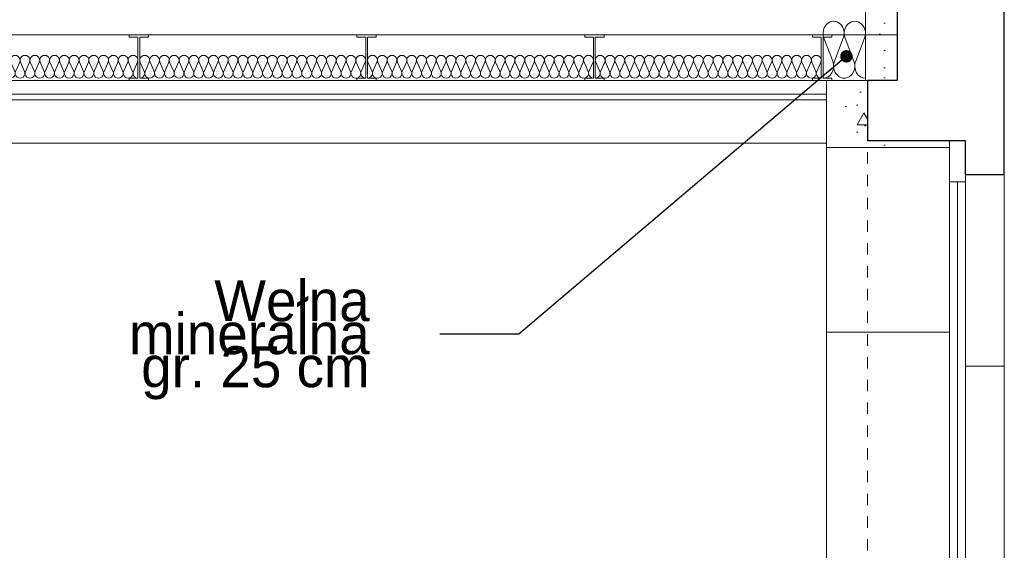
# Model space of a CAD drawing. Extents: x -396299 to -11759, y -15022 to 18278.
# Tile 98 of 205: x -182777 to -178454, y 2184 to 4515. Entities that reach past the tile are written whole.
import ezdxf

# ---------------------------------------------------------------- set-up
doc = ezdxf.new("R2010")
doc.units = 0
doc.header["$MEASUREMENT"] = 0
doc.linetypes.add('Hidden Line', pattern=[100, 50, -50])
for name, color, linetype in [('arch izolacje', 7, 'Continuous'), ('Arch ocieplenie', 7, 'Continuous'), ('INWENT STROPY', 7, 'Continuous')]:
    doc.layers.add(name, color=color, linetype=linetype)
for name, color, linetype, lineweight, true_color in [('arch izolacje_Nr_Pióra__24', 7, 'Continuous', 13, 0x029e21), ('Arch opisy_Nr_Pióra__3', 7, 'Continuous', 20, 0xff6600), ('INWENT STROPY_Nr_Pióra__2', 7, 'Continuous', 13, 0x7f7f7f), ('INWENT STROPY_Nr_Pióra__25', 7, 'Continuous', 15, 0x40a5ff), ('Inwentaryzacja Konst._Nr_Pióra__25', 7, 'Continuous', 15, 0x40a5ff)]:
    doc.layers.add(name, color=color, linetype=linetype, lineweight=lineweight, true_color=true_color)
for name, color, linetype, lineweight in [('Arch ocieplenie_Nr_Pióra__21', 7, 'Continuous', 13), ('INWENT STROPY_Nr_Pióra__21', 7, 'Continuous', 13), ('INWENT. OKNA_Nr_Pióra__21', 7, 'Continuous', 13), ('INWENT.ŚCIANY_Nr_Pióra__1', 7, 'Continuous', 25), ('INWENT.ŚCIANY_Nr_Pióra__21', 7, 'Continuous', 13)]:
    doc.layers.add(name, color=color, linetype=linetype, lineweight=lineweight)
doc.styles.add('GENERATED_STYLE_3', font='txt')
doc.dimstyles.new('GENERATED_STYLE__11', dxfattribs={"dimtxt": 0.18, "dimasz": 109.44, "dimexe": 0.18, "dimexo": 0.0625, "dimgap": 0.09, "dimtad": 0, "dimtih": 1, "dimtoh": 1, "dimdec": 4, "dimzin": 0, "dimdsep": 46, "dimcen": 0.09, "dimadec": 0, "dimazin": 0, "dimtfac": 1, "dimtdec": 4, "dimtmove": 0, "dimatfit": 3, "dimldrblk": 'ARROWHEAD_11', "dimfxl": 0, "dimtolj": 1, "dimtzin": 0, "dimarcsym": 0})
pattern_1 = [(0, (0, 0), (0, 623.5383), [60, -300]), (0, (180, 311.8), (0, 623.5383), [60, -300]), (60, (0, 0), (-540, 311.7692), [60, -300]), (60, (360, 0), (-540, 311.7692), [60, -300]), (120, (60, 0), (540, 311.7692), [60, -300]), (120, (420, 0), (540, 311.7692), [60, -300]), (0, (0, 60), (0, 120.000005), [0, -120, 0, -180.00001]), (45, (60, 60), (-84.85282, 84.85282), [0, -90, 0, -150.000006])]

# ---------------------------------------------------------------- blocks, each defined once
blk = doc.blocks.new('Ściana_65', base_point=(-178693.6, 3983.2))
at = {"layer": 'Arch ocieplenie_Nr_Pióra__21', "linetype": 'Continuous'}
h = blk.add_hatch(dxfattribs=at)
h.set_pattern_fill('Structural_Concrete', color=256, style=0, pattern_type=2)
h.set_pattern_definition(pattern_1)
h.paths.add_polyline_path([(-178693.6, 3983.2), (-179053.6, 3983.2), (-179233.6, 3953.2), (-178693.6, 3953.2)], flags=0)
for p, q in [((-178693.6, 3983.2), (-179053.6, 3983.2)), ((-178693.6, 3953.2), (-178693.6, 3983.2)), ((-179233.6, 3953.2), (-178693.6, 3953.2))]:
    blk.add_line(p, q, dxfattribs=at)
blk = doc.blocks.new('Ściana_66', base_point=(-179053.6, 3983.2))
at = {"layer": 'Arch ocieplenie_Nr_Pióra__21', "linetype": 'Continuous'}
h = blk.add_hatch(dxfattribs=at)
h.set_pattern_fill('Structural_Concrete', color=256, style=0, pattern_type=2)
h.set_pattern_definition(pattern_1)
h.paths.add_polyline_path([(-179053.6, 3983.2), (-179053.6, 4248.2), (-179233.6, 4248.2), (-179233.6, 3953.2)], flags=0)
for p, q in [((-179053.6, 4248.2), (-179233.6, 4248.2)), ((-179233.6, 4248.2), (-179233.6, 3953.2)), ((-179053.6, 3983.2), (-179053.6, 4248.2))]:
    blk.add_line(p, q, dxfattribs=at)
blk = doc.blocks.new('Ściana_69', base_point=(-179063.6, 4248.2))
at = {"layer": 'Arch ocieplenie_Nr_Pióra__21', "linetype": 'Continuous'}
h = blk.add_hatch(dxfattribs=at)
h.set_pattern_fill('Structural_Concrete', color=256, style=0, pattern_type=2)
h.set_pattern_definition(pattern_1)
h.paths.add_polyline_path([(-178923.6, 4248.2), (-178923.6, 5348.2), (-179063.6, 5348.2), (-179063.6, 4248.2)], flags=0)
for p, q in [((-178923.6, 5348.2), (-179063.6, 5348.2)), ((-179063.6, 5348.2), (-179063.6, 4248.2)), ((-178923.6, 4248.2), (-178923.6, 5348.2)), ((-179063.6, 4248.2), (-178923.6, 4248.2))]:
    blk.add_line(p, q, dxfattribs=at)
blk = doc.blocks.new('Izolacja cieplna 14_31', base_point=(-180249.6, 4258.2))
at = {"layer": 'INWENT STROPY_Nr_Pióra__2', "linetype": 'Continuous'}
for p, q in [((-180247.8, 4328.4), (-180229.8, 4288)), ((-180226.2, 4288), (-180208.3, 4328.4)), ((-180204.7, 4328.4), (-180186.7, 4288)), ((-180183.1, 4288), (-180165.1, 4328.4)), ((-180161.5, 4328.4), (-180143.6, 4288)), ((-180140, 4288), (-180122, 4328.4)), ((-180118.4, 4328.4), (-180100.4, 4288)), ((-180096.8, 4288), (-180078.9, 4328.4)), ((-180075.3, 4328.4), (-180057.3, 4288)), ((-180053.7, 4288), (-180035.8, 4328.4)), ((-180032.1, 4328.4), (-180014.2, 4288)), ((-180010.6, 4288), (-179992.6, 4328.4)), ((-179989, 4328.4), (-179971.1, 4288)), ((-179967.4, 4288), (-179949.5, 4328.4)), ((-179945.9, 4328.4), (-179927.9, 4288)), ((-179924.3, 4288), (-179906.4, 4328.4)), ((-179902.7, 4328.4), (-179884.8, 4288)), ((-179881.2, 4288), (-179863.2, 4328.4)), ((-179859.6, 4328.4), (-179841.7, 4288)), ((-179838, 4288), (-179820.1, 4328.4)), ((-179816.5, 4328.4), (-179798.5, 4288)), ((-179794.9, 4288), (-179777, 4328.4)), ((-179773.3, 4328.4), (-179755.4, 4288)), ((-179751.8, 4288), (-179733.8, 4328.4)), ((-179730.2, 4328.4), (-179712.3, 4288)), ((-179708.7, 4288), (-179690.7, 4328.4)), ((-179687.1, 4328.4), (-179669.1, 4288)), ((-179665.5, 4288), (-179647.6, 4328.4)), ((-179644, 4328.4), (-179626, 4288)), ((-179622.4, 4288), (-179604.4, 4328.4)), ((-179600.8, 4328.4), (-179582.9, 4288)), ((-179579.3, 4288), (-179561.3, 4328.4)), ((-179557.7, 4328.4), (-179539.8, 4288)), ((-179536.1, 4288), (-179518.2, 4328.4)), ((-179514.6, 4328.4), (-179496.6, 4288)), ((-179493, 4288), (-179475.1, 4328.4)), ((-179471.4, 4328.4), (-179453.5, 4288)), ((-179449.9, 4288), (-179431.9, 4328.4)), ((-179428.3, 4328.4), (-179410.4, 4288)), ((-179406.7, 4288), (-179388.8, 4328.4)), ((-179385.2, 4328.4), (-179367.2, 4288)), ((-179363.6, 4288), (-179345.7, 4328.4)), ((-179342, 4328.4), (-179324.1, 4288)), ((-179320.5, 4288), (-179302.5, 4328.4)), ((-179298.9, 4328.4), (-179281, 4288)), ((-179277.3, 4288), (-179259.4, 4328.4))]:
    blk.add_line(p, q, dxfattribs=at)
for centre, start_param, end_param in [((-180228, 4336.9), 5.870392, 9.837571), ((-180184.9, 4336.9), 5.870392, 9.837571), ((-180141.8, 4336.9), 5.870392, 9.837571), ((-180098.6, 4336.9), 5.870392, 9.837571), ((-180055.5, 4336.9), 5.870392, 9.837571), ((-180012.4, 4336.9), 5.870392, 9.837571), ((-179969.2, 4336.9), 5.870392, 9.837571), ((-179926.1, 4336.9), 5.870392, 9.837571), ((-179883, 4336.9), 5.870392, 9.837571), ((-179839.9, 4336.9), 5.870392, 9.837571), ((-179796.7, 4336.9), 5.870392, 9.837571), ((-179753.6, 4336.9), 5.870392, 9.837571), ((-179710.5, 4336.9), 5.870392, 9.837571), ((-179667.3, 4336.9), 5.870392, 9.837571), ((-179624.2, 4336.9), 5.870392, 9.837571), ((-179581.1, 4336.9), 5.870392, 9.837571), ((-179537.9, 4336.9), 5.870392, 9.837571), ((-179494.8, 4336.9), 5.870392, 9.837571), ((-179451.7, 4336.9), 5.870392, 9.837571), ((-179408.6, 4336.9), 5.870392, 9.837571), ((-179365.4, 4336.9), 5.870392, 9.837571), ((-179322.3, 4336.9), 5.870392, 9.837571), ((-179279.2, 4336.9), 5.870392, 9.837571), ((-180249.6, 4279.4), 4.712389, 6.695979), ((-180206.5, 4279.4), 2.7288, 6.695979), ((-180163.3, 4279.4), 2.7288, 6.695979), ((-180120.2, 4279.4), 2.7288, 6.695979), ((-180077.1, 4279.4), 2.7288, 6.695979), ((-180033.9, 4279.4), 2.7288, 6.695979), ((-179990.8, 4279.4), 2.7288, 6.695979), ((-179947.7, 4279.4), 2.7288, 6.695979), ((-179904.6, 4279.4), 2.7288, 6.695979), ((-179861.4, 4279.4), 2.7288, 6.695979), ((-179818.3, 4279.4), 2.7288, 6.695979), ((-179775.2, 4279.4), 2.7288, 6.695979), ((-179732, 4279.4), 2.7288, 6.695979), ((-179688.9, 4279.4), 2.7288, 6.695979), ((-179645.8, 4279.4), 2.7288, 6.695979), ((-179602.6, 4279.4), 2.7288, 6.695979), ((-179559.5, 4279.4), 2.7288, 6.695979), ((-179516.4, 4279.4), 2.7288, 6.695979), ((-179473.2, 4279.4), 2.7288, 6.695979), ((-179430.1, 4279.4), 2.7288, 6.695979), ((-179387, 4279.4), 2.7288, 6.695979), ((-179343.9, 4279.4), 2.7288, 6.695979), ((-179300.7, 4279.4), 2.7288, 6.695979), ((-179257.6, 4279.4), 2.7288, 4.712389)]:
    blk.add_ellipse(centre, major_axis=(21.6, 0), ratio=0.986209, start_param=start_param, end_param=end_param, dxfattribs=at)
blk = doc.blocks.new('Izolacja cieplna 14_33', base_point=(-181249.6, 4258.2))
at = {"layer": 'INWENT STROPY_Nr_Pióra__2', "linetype": 'Continuous'}
for p, q in [((-181247.8, 4328.4), (-181229.8, 4288)), ((-181226.2, 4288), (-181208.3, 4328.4)), ((-181204.7, 4328.4), (-181186.7, 4288)), ((-181183.1, 4288), (-181165.1, 4328.4)), ((-181161.5, 4328.4), (-181143.6, 4288)), ((-181140, 4288), (-181122, 4328.4)), ((-181118.4, 4328.4), (-181100.4, 4288)), ((-181096.8, 4288), (-181078.9, 4328.4)), ((-181075.3, 4328.4), (-181057.3, 4288)), ((-181053.7, 4288), (-181035.8, 4328.4)), ((-181032.1, 4328.4), (-181014.2, 4288)), ((-181010.6, 4288), (-180992.6, 4328.4)), ((-180989, 4328.4), (-180971.1, 4288)), ((-180967.4, 4288), (-180949.5, 4328.4)), ((-180945.9, 4328.4), (-180927.9, 4288)), ((-180924.3, 4288), (-180906.4, 4328.4)), ((-180902.7, 4328.4), (-180884.8, 4288)), ((-180881.2, 4288), (-180863.2, 4328.4)), ((-180859.6, 4328.4), (-180841.7, 4288)), ((-180838, 4288), (-180820.1, 4328.4)), ((-180816.5, 4328.4), (-180798.5, 4288)), ((-180794.9, 4288), (-180777, 4328.4)), ((-180773.3, 4328.4), (-180755.4, 4288)), ((-180751.8, 4288), (-180733.8, 4328.4)), ((-180730.2, 4328.4), (-180712.3, 4288)), ((-180708.7, 4288), (-180690.7, 4328.4)), ((-180687.1, 4328.4), (-180669.1, 4288)), ((-180665.5, 4288), (-180647.6, 4328.4)), ((-180644, 4328.4), (-180626, 4288)), ((-180622.4, 4288), (-180604.4, 4328.4)), ((-180600.8, 4328.4), (-180582.9, 4288)), ((-180579.3, 4288), (-180561.3, 4328.4)), ((-180557.7, 4328.4), (-180539.8, 4288)), ((-180536.1, 4288), (-180518.2, 4328.4)), ((-180514.6, 4328.4), (-180496.6, 4288)), ((-180493, 4288), (-180475.1, 4328.4)), ((-180471.4, 4328.4), (-180453.5, 4288)), ((-180449.9, 4288), (-180431.9, 4328.4)), ((-180428.3, 4328.4), (-180410.4, 4288)), ((-180406.7, 4288), (-180388.8, 4328.4)), ((-180385.2, 4328.4), (-180367.2, 4288)), ((-180363.6, 4288), (-180345.7, 4328.4)), ((-180342, 4328.4), (-180324.1, 4288)), ((-180320.5, 4288), (-180302.5, 4328.4)), ((-180298.9, 4328.4), (-180281, 4288)), ((-180277.3, 4288), (-180259.4, 4328.4))]:
    blk.add_line(p, q, dxfattribs=at)
for centre, start_param, end_param in [((-181228, 4336.9), 5.870392, 9.837571), ((-181184.9, 4336.9), 5.870392, 9.837571), ((-181141.8, 4336.9), 5.870392, 9.837571), ((-181098.6, 4336.9), 5.870392, 9.837571), ((-181055.5, 4336.9), 5.870392, 9.837571), ((-181012.4, 4336.9), 5.870392, 9.837571), ((-180969.2, 4336.9), 5.870392, 9.837571), ((-180926.1, 4336.9), 5.870392, 9.837571), ((-180883, 4336.9), 5.870392, 9.837571), ((-180839.9, 4336.9), 5.870392, 9.837571), ((-180796.7, 4336.9), 5.870392, 9.837571), ((-180753.6, 4336.9), 5.870392, 9.837571), ((-180710.5, 4336.9), 5.870392, 9.837571), ((-180667.3, 4336.9), 5.870392, 9.837571), ((-180624.2, 4336.9), 5.870392, 9.837571), ((-180581.1, 4336.9), 5.870392, 9.837571), ((-180537.9, 4336.9), 5.870392, 9.837571), ((-180494.8, 4336.9), 5.870392, 9.837571), ((-180451.7, 4336.9), 5.870392, 9.837571), ((-180408.6, 4336.9), 5.870392, 9.837571), ((-180365.4, 4336.9), 5.870392, 9.837571), ((-180322.3, 4336.9), 5.870392, 9.837571), ((-180279.2, 4336.9), 5.870392, 9.837571), ((-181249.6, 4279.4), 4.712389, 6.695979), ((-181206.5, 4279.4), 2.7288, 6.695979), ((-181163.3, 4279.4), 2.7288, 6.695979), ((-181120.2, 4279.4), 2.7288, 6.695979), ((-181077.1, 4279.4), 2.7288, 6.695979), ((-181033.9, 4279.4), 2.7288, 6.695979), ((-180990.8, 4279.4), 2.7288, 6.695979), ((-180947.7, 4279.4), 2.7288, 6.695979), ((-180904.6, 4279.4), 2.7288, 6.695979), ((-180861.4, 4279.4), 2.7288, 6.695979), ((-180818.3, 4279.4), 2.7288, 6.695979), ((-180775.2, 4279.4), 2.7288, 6.695979), ((-180732, 4279.4), 2.7288, 6.695979), ((-180688.9, 4279.4), 2.7288, 6.695979), ((-180645.8, 4279.4), 2.7288, 6.695979), ((-180602.6, 4279.4), 2.7288, 6.695979), ((-180559.5, 4279.4), 2.7288, 6.695979), ((-180516.4, 4279.4), 2.7288, 6.695979), ((-180473.2, 4279.4), 2.7288, 6.695979), ((-180430.1, 4279.4), 2.7288, 6.695979), ((-180387, 4279.4), 2.7288, 6.695979), ((-180343.9, 4279.4), 2.7288, 6.695979), ((-180300.7, 4279.4), 2.7288, 6.695979), ((-180257.6, 4279.4), 2.7288, 4.712389)]:
    blk.add_ellipse(centre, major_axis=(21.6, 0), ratio=0.986209, start_param=start_param, end_param=end_param, dxfattribs=at)
blk = doc.blocks.new('Izolacja cieplna 14_36', base_point=(-183249.6, 4258.2))
at = {"layer": 'INWENT STROPY_Nr_Pióra__2', "linetype": 'Continuous'}
for p, q in [((-183247.8, 4328.4), (-183229.8, 4288)), ((-183226.2, 4288), (-183208.3, 4328.4)), ((-183204.7, 4328.4), (-183186.7, 4288)), ((-183183.1, 4288), (-183165.1, 4328.4)), ((-183161.5, 4328.4), (-183143.6, 4288)), ((-183140, 4288), (-183122, 4328.4)), ((-183118.4, 4328.4), (-183100.4, 4288)), ((-183096.8, 4288), (-183078.9, 4328.4)), ((-183075.3, 4328.4), (-183057.3, 4288)), ((-183053.7, 4288), (-183035.8, 4328.4)), ((-183032.1, 4328.4), (-183014.2, 4288)), ((-183010.6, 4288), (-182992.6, 4328.4)), ((-182989, 4328.4), (-182971.1, 4288)), ((-182967.4, 4288), (-182949.5, 4328.4)), ((-182945.9, 4328.4), (-182927.9, 4288)), ((-182924.3, 4288), (-182906.4, 4328.4)), ((-182902.7, 4328.4), (-182884.8, 4288)), ((-182881.2, 4288), (-182863.2, 4328.4)), ((-182859.6, 4328.4), (-182841.7, 4288)), ((-182838, 4288), (-182820.1, 4328.4)), ((-182816.5, 4328.4), (-182798.5, 4288)), ((-182794.9, 4288), (-182777, 4328.4)), ((-182773.3, 4328.4), (-182755.4, 4288)), ((-182751.8, 4288), (-182733.8, 4328.4)), ((-182730.2, 4328.4), (-182712.3, 4288)), ((-182708.7, 4288), (-182690.7, 4328.4)), ((-182687.1, 4328.4), (-182669.1, 4288)), ((-182665.5, 4288), (-182647.6, 4328.4)), ((-182644, 4328.4), (-182626, 4288)), ((-182622.4, 4288), (-182604.4, 4328.4)), ((-182600.8, 4328.4), (-182582.9, 4288)), ((-182579.3, 4288), (-182561.3, 4328.4)), ((-182557.7, 4328.4), (-182539.8, 4288)), ((-182536.1, 4288), (-182518.2, 4328.4)), ((-182514.6, 4328.4), (-182496.6, 4288)), ((-182493, 4288), (-182475.1, 4328.4)), ((-182471.4, 4328.4), (-182453.5, 4288)), ((-182449.9, 4288), (-182431.9, 4328.4)), ((-182428.3, 4328.4), (-182410.4, 4288)), ((-182406.7, 4288), (-182388.8, 4328.4)), ((-182385.2, 4328.4), (-182367.2, 4288)), ((-182363.6, 4288), (-182345.7, 4328.4)), ((-182342, 4328.4), (-182324.1, 4288)), ((-182320.5, 4288), (-182302.5, 4328.4)), ((-182298.9, 4328.4), (-182281, 4288)), ((-182277.3, 4288), (-182259.4, 4328.4))]:
    blk.add_line(p, q, dxfattribs=at)
for centre, start_param, end_param in [((-183228, 4336.9), 5.870392, 9.837571), ((-183184.9, 4336.9), 5.870392, 9.837571), ((-183141.8, 4336.9), 5.870392, 9.837571), ((-183098.6, 4336.9), 5.870392, 9.837571), ((-183055.5, 4336.9), 5.870392, 9.837571), ((-183012.4, 4336.9), 5.870392, 9.837571), ((-182969.2, 4336.9), 5.870392, 9.837571), ((-182926.1, 4336.9), 5.870392, 9.837571), ((-182883, 4336.9), 5.870392, 9.837571), ((-182839.9, 4336.9), 5.870392, 9.837571), ((-182796.7, 4336.9), 5.870392, 9.837571), ((-182753.6, 4336.9), 5.870392, 9.837571), ((-182710.5, 4336.9), 5.870392, 9.837571), ((-182667.3, 4336.9), 5.870392, 9.837571), ((-182624.2, 4336.9), 5.870392, 9.837571), ((-182581.1, 4336.9), 5.870392, 9.837571), ((-182537.9, 4336.9), 5.870392, 9.837571), ((-182494.8, 4336.9), 5.870392, 9.837571), ((-182451.7, 4336.9), 5.870392, 9.837571), ((-182408.6, 4336.9), 5.870392, 9.837571), ((-182365.4, 4336.9), 5.870392, 9.837571), ((-182322.3, 4336.9), 5.870392, 9.837571), ((-182279.2, 4336.9), 5.870392, 9.837571), ((-183249.6, 4279.4), 4.712389, 6.695979), ((-183206.5, 4279.4), 2.7288, 6.695979), ((-183163.3, 4279.4), 2.7288, 6.695979), ((-183120.2, 4279.4), 2.7288, 6.695979), ((-183077.1, 4279.4), 2.7288, 6.695979), ((-183033.9, 4279.4), 2.7288, 6.695979), ((-182990.8, 4279.4), 2.7288, 6.695979), ((-182947.7, 4279.4), 2.7288, 6.695979), ((-182904.6, 4279.4), 2.7288, 6.695979), ((-182861.4, 4279.4), 2.7288, 6.695979), ((-182818.3, 4279.4), 2.7288, 6.695979), ((-182775.2, 4279.4), 2.7288, 6.695979), ((-182732, 4279.4), 2.7288, 6.695979), ((-182688.9, 4279.4), 2.7288, 6.695979), ((-182645.8, 4279.4), 2.7288, 6.695979), ((-182602.6, 4279.4), 2.7288, 6.695979), ((-182559.5, 4279.4), 2.7288, 6.695979), ((-182516.4, 4279.4), 2.7288, 6.695979), ((-182473.2, 4279.4), 2.7288, 6.695979), ((-182430.1, 4279.4), 2.7288, 6.695979), ((-182387, 4279.4), 2.7288, 6.695979), ((-182343.9, 4279.4), 2.7288, 6.695979), ((-182300.7, 4279.4), 2.7288, 6.695979), ((-182257.6, 4279.4), 2.7288, 4.712389)]:
    blk.add_ellipse(centre, major_axis=(21.6, 0), ratio=0.986209, start_param=start_param, end_param=end_param, dxfattribs=at)
blk = doc.blocks.new('Izolacja cieplna 14_66', base_point=(-182249.6, 4258.2))
at = {"layer": 'INWENT STROPY_Nr_Pióra__2', "linetype": 'Continuous'}
for p, q in [((-182247.8, 4328.4), (-182229.8, 4288)), ((-182226.2, 4288), (-182208.3, 4328.4)), ((-182204.7, 4328.4), (-182186.7, 4288)), ((-182183.1, 4288), (-182165.1, 4328.4)), ((-182161.5, 4328.4), (-182143.6, 4288)), ((-182140, 4288), (-182122, 4328.4)), ((-182118.4, 4328.4), (-182100.4, 4288)), ((-182096.8, 4288), (-182078.9, 4328.4)), ((-182075.3, 4328.4), (-182057.3, 4288)), ((-182053.7, 4288), (-182035.8, 4328.4)), ((-182032.1, 4328.4), (-182014.2, 4288)), ((-182010.6, 4288), (-181992.6, 4328.4)), ((-181989, 4328.4), (-181971.1, 4288)), ((-181967.4, 4288), (-181949.5, 4328.4)), ((-181945.9, 4328.4), (-181927.9, 4288)), ((-181924.3, 4288), (-181906.4, 4328.4)), ((-181902.7, 4328.4), (-181884.8, 4288)), ((-181881.2, 4288), (-181863.2, 4328.4)), ((-181859.6, 4328.4), (-181841.7, 4288)), ((-181838, 4288), (-181820.1, 4328.4)), ((-181816.5, 4328.4), (-181798.5, 4288)), ((-181794.9, 4288), (-181777, 4328.4)), ((-181773.3, 4328.4), (-181755.4, 4288)), ((-181751.8, 4288), (-181733.8, 4328.4)), ((-181730.2, 4328.4), (-181712.3, 4288)), ((-181708.7, 4288), (-181690.7, 4328.4)), ((-181687.1, 4328.4), (-181669.1, 4288)), ((-181665.5, 4288), (-181647.6, 4328.4)), ((-181644, 4328.4), (-181626, 4288)), ((-181622.4, 4288), (-181604.4, 4328.4)), ((-181600.8, 4328.4), (-181582.9, 4288)), ((-181579.3, 4288), (-181561.3, 4328.4)), ((-181557.7, 4328.4), (-181539.8, 4288)), ((-181536.1, 4288), (-181518.2, 4328.4)), ((-181514.6, 4328.4), (-181496.6, 4288)), ((-181493, 4288), (-181475.1, 4328.4)), ((-181471.4, 4328.4), (-181453.5, 4288)), ((-181449.9, 4288), (-181431.9, 4328.4)), ((-181428.3, 4328.4), (-181410.4, 4288)), ((-181406.7, 4288), (-181388.8, 4328.4)), ((-181385.2, 4328.4), (-181367.2, 4288)), ((-181363.6, 4288), (-181345.7, 4328.4)), ((-181342, 4328.4), (-181324.1, 4288)), ((-181320.5, 4288), (-181302.5, 4328.4)), ((-181298.9, 4328.4), (-181281, 4288)), ((-181277.3, 4288), (-181259.4, 4328.4))]:
    blk.add_line(p, q, dxfattribs=at)
for centre, start_param, end_param in [((-182228, 4336.9), 5.870392, 9.837571), ((-182184.9, 4336.9), 5.870392, 9.837571), ((-182141.8, 4336.9), 5.870392, 9.837571), ((-182098.6, 4336.9), 5.870392, 9.837571), ((-182055.5, 4336.9), 5.870392, 9.837571), ((-182012.4, 4336.9), 5.870392, 9.837571), ((-181969.2, 4336.9), 5.870392, 9.837571), ((-181926.1, 4336.9), 5.870392, 9.837571), ((-181883, 4336.9), 5.870392, 9.837571), ((-181839.9, 4336.9), 5.870392, 9.837571), ((-181796.7, 4336.9), 5.870392, 9.837571), ((-181753.6, 4336.9), 5.870392, 9.837571), ((-181710.5, 4336.9), 5.870392, 9.837571), ((-181667.3, 4336.9), 5.870392, 9.837571), ((-181624.2, 4336.9), 5.870392, 9.837571), ((-181581.1, 4336.9), 5.870392, 9.837571), ((-181537.9, 4336.9), 5.870392, 9.837571), ((-181494.8, 4336.9), 5.870392, 9.837571), ((-181451.7, 4336.9), 5.870392, 9.837571), ((-181408.6, 4336.9), 5.870392, 9.837571), ((-181365.4, 4336.9), 5.870392, 9.837571), ((-181322.3, 4336.9), 5.870392, 9.837571), ((-181279.2, 4336.9), 5.870392, 9.837571), ((-182249.6, 4279.4), 4.712389, 6.695979), ((-182206.5, 4279.4), 2.7288, 6.695979), ((-182163.3, 4279.4), 2.7288, 6.695979), ((-182120.2, 4279.4), 2.7288, 6.695979), ((-182077.1, 4279.4), 2.7288, 6.695979), ((-182033.9, 4279.4), 2.7288, 6.695979), ((-181990.8, 4279.4), 2.7288, 6.695979), ((-181947.7, 4279.4), 2.7288, 6.695979), ((-181904.6, 4279.4), 2.7288, 6.695979), ((-181861.4, 4279.4), 2.7288, 6.695979), ((-181818.3, 4279.4), 2.7288, 6.695979), ((-181775.2, 4279.4), 2.7288, 6.695979), ((-181732, 4279.4), 2.7288, 6.695979), ((-181688.9, 4279.4), 2.7288, 6.695979), ((-181645.8, 4279.4), 2.7288, 6.695979), ((-181602.6, 4279.4), 2.7288, 6.695979), ((-181559.5, 4279.4), 2.7288, 6.695979), ((-181516.4, 4279.4), 2.7288, 6.695979), ((-181473.2, 4279.4), 2.7288, 6.695979), ((-181430.1, 4279.4), 2.7288, 6.695979), ((-181387, 4279.4), 2.7288, 6.695979), ((-181343.9, 4279.4), 2.7288, 6.695979), ((-181300.7, 4279.4), 2.7288, 6.695979), ((-181257.6, 4279.4), 2.7288, 4.712389)]:
    blk.add_ellipse(centre, major_axis=(21.6, 0), ratio=0.986209, start_param=start_param, end_param=end_param, dxfattribs=at)
blk = doc.blocks.new('Izolacja cieplna 14_67', base_point=(-179063.6, 4258.2))
at = {"layer": 'arch izolacje_Nr_Pióra__24', "linetype": 'Continuous'}
for p, q in [((-179207, 4332.7), (-179245.7, 4433.7)), ((-179160.5, 4433.7), (-179199.2, 4332.7)), ((-179114, 4332.7), (-179152.7, 4433.7)), ((-179067.5, 4433.7), (-179106.2, 4332.7))]:
    blk.add_line(p, q, dxfattribs=at)
for centre, start_param, end_param in [((-179203.1, 4455), 1.158003, 5.125183), ((-179110.1, 4455), 1.158003, 5.125183), ((-179249.6, 4311.3), 0, 1.983589), ((-179156.6, 4311.3), 4.299595, 8.266774), ((-179063.6, 4311.3), 4.299596, 6.283185)]:
    blk.add_ellipse(centre, major_axis=(0, -53.2), ratio=0.874561, start_param=start_param, end_param=end_param, dxfattribs=at)
blk = doc.blocks.new('ARROWHEAD_11')
at = {"color": 0, "linetype": 'Continuous', "lineweight": 0}
blk.add_line((0, 0), (-1, 0), dxfattribs=at)
at = {"color": 0, "linetype": 'Continuous', "lineweight": 0, "const_width": 0.25, "flags": 128}
blk.add_lwpolyline([(-0.125, 0, 1), (0.125, 0, 1)], format="xyb", close=True, dxfattribs=at)

msp = doc.modelspace()

# ---------------------------------------------------------------- linework, layer by layer
at = {"layer": 'Arch ocieplenie_Nr_Pióra__21', "linetype": 'Continuous'}
for p, q in [((-179233.6, 3953.2), (-179233.6, 1083.2)), ((-179233.6, 3143.2), (-178693.6, 3143.2))]:
    msp.add_line(p, q, dxfattribs=at)
at = {"layer": 'INWENT STROPY_Nr_Pióra__2', "linetype": 'Continuous'}
msp.add_line((-186503.6, 3973.2), (-179233.6, 3973.2), dxfattribs=at)
at = {"layer": 'INWENT STROPY_Nr_Pióra__21', "linetype": 'Continuous'}
for p, q in [((-179233.6, 4188.2), (-186503.6, 4188.2)), ((-179233.6, 4163.2), (-186503.6, 4163.2))]:
    msp.add_line(p, q, dxfattribs=at)
at = {"layer": 'INWENT STROPY_Nr_Pióra__25', "linetype": 'Continuous'}
for p, q in [((-182211.1, 4448.2), (-182296.1, 4448.2)), ((-182296.1, 4438.2), (-182296.1, 4448.2)), ((-182257.6, 4438.2), (-182296.1, 4438.2)), ((-182257.6, 4258.2), (-182257.6, 4438.2)), ((-182211.1, 4438.2), (-182249.6, 4438.2)), ((-182249.6, 4258.2), (-182249.6, 4438.2)), ((-182211.1, 4438.2), (-182211.1, 4448.2)), ((-181211.1, 4448.2), (-181296.1, 4448.2)), ((-181296.1, 4438.2), (-181296.1, 4448.2)), ((-181257.6, 4438.2), (-181296.1, 4438.2)), ((-181257.6, 4258.2), (-181257.6, 4438.2)), ((-181211.1, 4438.2), (-181249.6, 4438.2)), ((-181249.6, 4258.2), (-181249.6, 4438.2)), ((-181211.1, 4438.2), (-181211.1, 4448.2)), ((-180211.1, 4448.2), (-180296.1, 4448.2)), ((-180296.1, 4438.2), (-180296.1, 4448.2)), ((-180257.6, 4438.2), (-180296.1, 4438.2)), ((-180257.6, 4258.2), (-180257.6, 4438.2)), ((-180211.1, 4438.2), (-180249.6, 4438.2)), ((-180249.6, 4258.2), (-180249.6, 4438.2)), ((-180211.1, 4438.2), (-180211.1, 4448.2)), ((-179211.1, 4448.2), (-179296.1, 4448.2)), ((-179296.1, 4438.2), (-179296.1, 4448.2)), ((-179257.6, 4438.2), (-179296.1, 4438.2)), ((-179257.6, 4258.2), (-179257.6, 4438.2)), ((-179211.1, 4438.2), (-179249.6, 4438.2)), ((-179249.6, 4258.2), (-179249.6, 4438.2)), ((-179211.1, 4438.2), (-179211.1, 4448.2)), ((-182296.1, 4248.2), (-182296.1, 4258.2)), ((-182257.6, 4258.2), (-182296.1, 4258.2)), ((-182211.1, 4248.2), (-182296.1, 4248.2)), ((-182211.1, 4258.2), (-182249.6, 4258.2)), ((-182211.1, 4258.2), (-182211.1, 4248.2)), ((-181296.1, 4248.2), (-181296.1, 4258.2)), ((-181257.6, 4258.2), (-181296.1, 4258.2)), ((-181211.1, 4248.2), (-181296.1, 4248.2)), ((-181211.1, 4258.2), (-181249.6, 4258.2)), ((-181211.1, 4258.2), (-181211.1, 4248.2)), ((-180257.6, 4258.2), (-180296.1, 4258.2)), ((-180296.1, 4248.2), (-180296.1, 4258.2)), ((-180211.1, 4248.2), (-180296.1, 4248.2)), ((-180211.1, 4258.2), (-180249.6, 4258.2)), ((-180211.1, 4258.2), (-180211.1, 4248.2)), ((-179257.6, 4258.2), (-179296.1, 4258.2)), ((-179296.1, 4248.2), (-179296.1, 4258.2)), ((-179211.1, 4248.2), (-179296.1, 4248.2)), ((-179211.1, 4258.2), (-179249.6, 4258.2)), ((-179211.1, 4258.2), (-179211.1, 4248.2))]:
    msp.add_line(p, q, dxfattribs=at)
at = {"layer": 'INWENT. OKNA_Nr_Pióra__21', "linetype": 'Continuous'}
for p, q in [((-178693.6, 1053.2), (-178693.6, 3983.2)), ((-178693.6, 3983.2), (-178623.6, 3983.2)), ((-178623.6, 3983.2), (-178623.6, 1053.2)), ((-178693.6, 3803.2), (-178623.6, 3803.2)), ((-178658.6, 3803.2), (-178658.6, 1163.2))]:
    msp.add_line(p, q, dxfattribs=at)
at = {"layer": 'INWENT.ŚCIANY_Nr_Pióra__1', "linetype": 'Continuous'}
for p, q in [((-178923.6, 5318.2), (-178923.6, 4248.2)), ((-178453.6, 3833.2), (-178453.6, 5348.2)), ((-178923.6, 4248.2), (-179053.6, 4248.2)), ((-179053.6, 4248.2), (-179053.6, 3983.2)), ((-178623.6, 3983.2), (-179053.6, 3983.2)), ((-178623.6, 3833.2), (-178623.6, 3983.2)), ((-178453.6, 3833.2), (-178623.6, 3833.2))]:
    msp.add_line(p, q, dxfattribs=at)
at = {"layer": 'INWENT.ŚCIANY_Nr_Pióra__21', "linetype": 'Hidden Line'}
msp.add_line((-179053.6, 1083.2), (-179053.6, 3983.2), dxfattribs=at)
at = {"layer": 'INWENT.ŚCIANY_Nr_Pióra__21', "linetype": 'Continuous'}
for p, q in [((-178453.6, 1053.2), (-178453.6, 3833.2)), ((-178623.6, 2993.2), (-178453.6, 2993.2))]:
    msp.add_line(p, q, dxfattribs=at)
at = {"layer": 'Inwentaryzacja Konst._Nr_Pióra__25', "linetype": 'Continuous'}
for p, q in [((-178923.6, 4448.2), (-186523.6, 4448.2)), ((-179233.6, 4248.2), (-186503.6, 4248.2))]:
    msp.add_line(p, q, dxfattribs=at)

# ---------------------------------------------------------------- block references
at = {"layer": 'arch izolacje', "color": 104, "linetype": 'Continuous', "lineweight": 20, "true_color": 0x029e21}
msp.add_blockref('Izolacja cieplna 14_67', (-179063.6, 4258.2), dxfattribs=at)
at = {"layer": 'Arch ocieplenie'}
for name, p in [('Ściana_69', (-179063.6, 4248.2)), ('Ściana_66', (-179053.6, 3983.2)), ('Ściana_65', (-178693.6, 3983.2))]:
    msp.add_blockref(name, p, dxfattribs=at)
at = {"layer": 'INWENT STROPY', "color": 104, "linetype": 'Continuous', "lineweight": 20, "true_color": 0x029e21}
for name, p in [('Izolacja cieplna 14_36', (-183249.6, 4258.2)), ('Izolacja cieplna 14_66', (-182249.6, 4258.2)), ('Izolacja cieplna 14_33', (-181249.6, 4258.2)), ('Izolacja cieplna 14_31', (-180249.6, 4258.2))]:
    msp.add_blockref(name, p, dxfattribs=at)

# ---------------------------------------------------------------- texts
at = {"layer": 'Arch opisy_Nr_Pióra__3', "linetype": 'Continuous', "insert": (-181240.2, 3108.7), "char_height": 180, "width": 1650.08, "attachment_point": 6, "line_spacing_factor": 0.483535, "style": 'GENERATED_STYLE_3'}
msp.add_mtext('{Wełna mineralna\\Pgr. 25 cm}', dxfattribs=at)

# ---------------------------------------------------------------- leaders
at = {"layer": 'Arch opisy_Nr_Pióra__3', "linetype": 'Continuous', "annotation_type": 0, "has_hookline": 1, "hookline_direction": 1, "text_width": 1414.3}
msp.add_leader([(-179146.9, 4354.2), (-180585.7, 3134.4), (-180932.4, 3134.4)], dimstyle='GENERATED_STYLE__11', dxfattribs=at)

doc.saveas('drawing.dxf')
